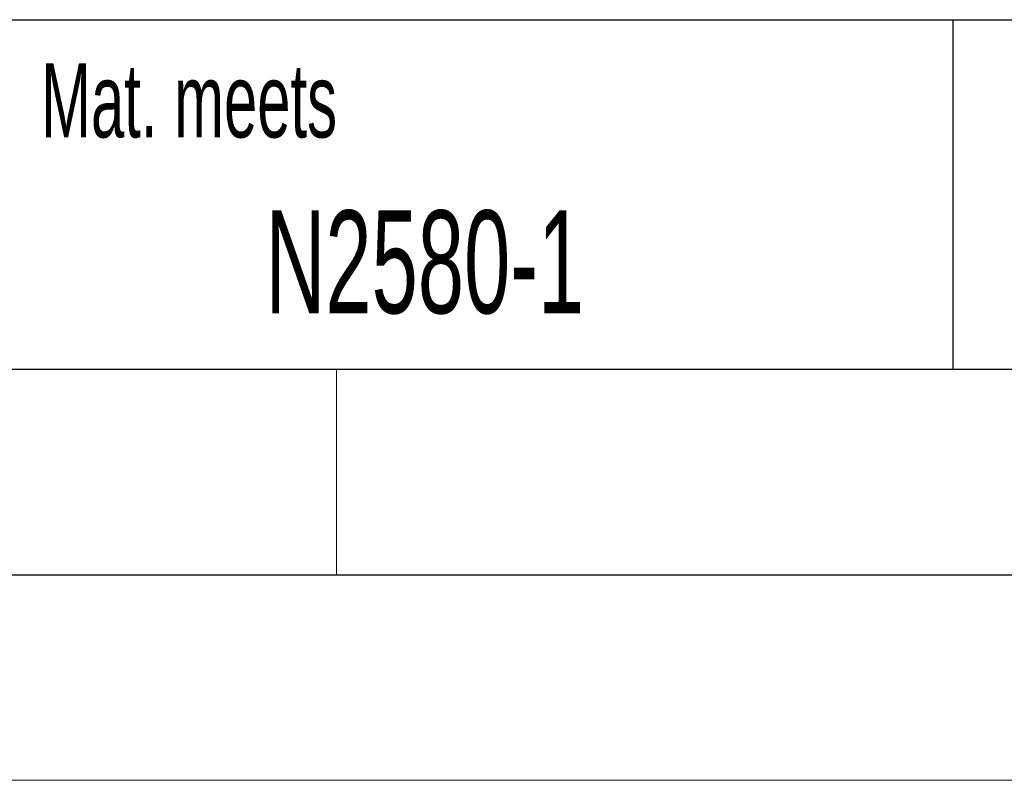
# Model space of a CAD drawing. Header units: millimetres. Extents: x 0 to 594, y 0 to 420.
# Tile 15 of 43: x 444 to 468, y 0 to 19. Entities that reach past the tile are written whole.
import ezdxf

# ---------------------------------------------------------------- set-up
doc = ezdxf.new("R2010")
doc.units = ezdxf.units.MM
doc.layers.add('FORMAT', color=7, linetype='Continuous')
doc.layers.add('SLD-0', color=7, linetype='Continuous')
doc.styles.add('SLDTEXTSTYLE1', font='TXT', dxfattribs={"width": 0.605})

msp = doc.modelspace()

# ---------------------------------------------------------------- linework, layer by layer
at = {"color": 7, "linetype": 'Continuous', "lineweight": 18}
for p, q in [((452, 10), (452, 5)), ((0, 0), (594, 0))]:
    msp.add_line(p, q, dxfattribs=at)
at = {"layer": 'FORMAT'}
for p, q in [((443.6, 18.5), (477.4, 18.5)), ((467, 18.5), (467, 10)), ((20, 10), (584, 10)), ((399.4, 10), (584, 10)), ((15, 5), (589, 5))]:
    msp.add_line(p, q, dxfattribs=at)
at = {"layer": 'SLD-0'}
msp.add_line((399.4, 10), (584, 10), dxfattribs=at)

# ---------------------------------------------------------------- texts
at = {"layer": 'FORMAT', "attachment_point": 1, "style": 'SLDTEXTSTYLE1'}
for s, insert, char_height in [('Mat. meets', (444.811, 17.435), 1.8), ('N2580-1', (450.269, 13.86), 2.5)]:
    msp.add_mtext(s, dxfattribs=dict(at, insert=insert, char_height=char_height))

doc.saveas('drawing.dxf')
